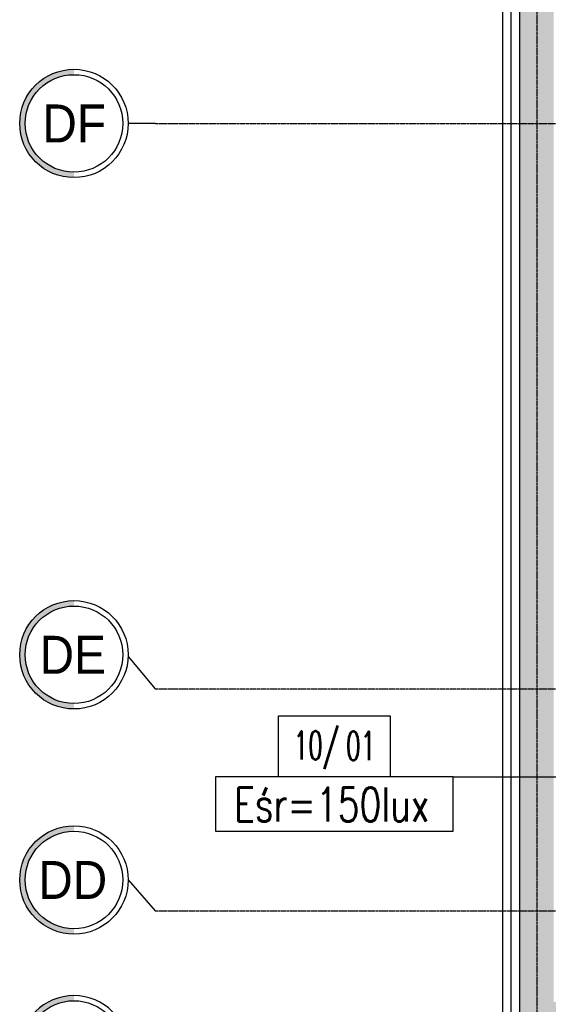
# Model space of a CAD drawing. Header units: inches. Extents: x 788 to 26783, y -4103 to 21.
# Tile 17 of 101: x 788 to 1100, y -1212 to -631. Entities that reach past the tile are written whole.
import ezdxf
from ezdxf.enums import TextEntityAlignment as Align

# ---------------------------------------------------------------- set-up
doc = ezdxf.new("R2010")
doc.units = ezdxf.units.IN
doc.header["$MEASUREMENT"] = 0
doc.linetypes.add('CENTER', pattern=[2, 1.25, -0.25, 0.25, -0.25])
for name, color, linetype in [('E-90', 6, 'Continuous'), ('E35', 6, 'Continuous'), ('Opis-pom', 6, 'Continuous'), ('Opis_pom_ramka', 6, 'Continuous'), ('Os-osie glowne', 1, 'CENTER'), ('Os-osie-opis', 2, 'Continuous'), ('Sc-beton', 7, 'Continuous'), ('Sc-beton-hatch', 86, 'Continuous'), ('Sc-izolacja term-styropian', 151, 'STYROPIAN-KA')]:
    doc.layers.add(name, color=color, linetype=linetype)
doc.styles.add('dwg_opis duży', font='ARIAL.TTF', dxfattribs={"width": 0.9})
doc.styles.add('KA wymiar', font='romans.shx', dxfattribs={"width": 0.6})
doc.styles.add('ROMANS', font='romans', dxfattribs={"width": 0.85})
doc.linetypes.add('STYROPIAN-KA', pattern='A,0.0001,-0.1,[135,ltypeshp.shx,S=0.1,R=0,X=-0.1,Y=0],0,[135,ltypeshp.shx,S=0.1,R=180,X=0.1,Y=0],-0.1', length=0.2001)
doc.linetypes.add('ZIGZAG', pattern='A,0.00254,-5.08,[131,ltypeshp.shx,S=5.08,R=0,X=-5.08,Y=0],-10.16,[131,ltypeshp.shx,S=5.08,R=180,X=5.08,Y=0],-5.08', length=20.32254)

# ---------------------------------------------------------------- blocks, each defined once
blk = doc.blocks.new('_opis_osi')
blk.add_hatch(color=256).paths.add_polyline_path([(32, -32), (28.8, -32, -1), (-28.8, -32), (-32, -32, 1)])
for radius in [32, 28.8]:
    blk.add_circle((0, -32), radius)
at = {"style": 'dwg_opis duży', "width": 0.9}
blk.add_attdef('AXNAMEV', text='', height=22.4, rotation=90, dxfattribs=at).set_placement((0, -32), align=Align.MIDDLE_CENTER)
blk = doc.blocks.new('_opis_pom_metka')
at = {"layer": 'Opis_pom_ramka'}
blk.add_lwpolyline([(-33.13, 0), (32.87, 0), (32.87, -36), (-33.13, -36)], close=True, dxfattribs=at)
at = {"style": 'KA wymiar', "width": 0.6}
blk.add_attdef('KO/', text='', height=16.8, dxfattribs=at).set_placement((3.45, -25.87), align=Align.RIGHT)
blk.add_attdef('NR', (3.8, -26.16), '', height=16.8, dxfattribs=at)

msp = doc.modelspace()

# ---------------------------------------------------------------- hatches: boundary and pattern name
at = {"layer": 'Sc-beton-hatch'}
h = msp.add_hatch(dxfattribs=at)
h.set_pattern_fill('ANSI33', color=256, style=0)
h.set_pattern_definition([(45, (-49840.571, 16237.085), (-4.49012806, 4.49012806), []), (45, (-49836.081, 16237.085), (-4.49012806, 4.49012806), [3.175, -1.5875])])
h.paths.add_polyline_path([(1427.98, -550.83), (1092.98, -550.83), (1092.98, -691.83), (1102.98, -691.83), (1102.98, -560.83), (1417.98, -560.83), (1417.98, -614.33), (1427.98, -617.78)])
h.paths.add_polyline_path([(1696.98, -550.83), (1427.98, -550.83), (1427.98, -617.78), (1437.98, -621.22), (1437.98, -560.83), (1686.98, -560.83), (1686.98, -571.83), (1696.98, -571.83)])
h.paths.add_polyline_path([(1696.98, -540.83), (1427.98, -540.83), (1427.98, -550.83), (1696.98, -550.83)])
h.paths.add_polyline_path([(1427.98, -540.83), (1092.98, -540.83), (1092.98, -550.83), (1427.98, -550.83)])
h.paths.add_polyline_path([(1437.98, -621.22), (1427.98, -617.78), (1427.98, -691.83), (1696.98, -691.83), (1696.98, -671.83), (1686.98, -671.83), (1686.98, -681.83), (1437.98, -681.83)])
h.paths.add_polyline_path([(1427.98, -617.78), (1417.98, -614.33), (1417.98, -691.83), (1427.98, -691.83)])
h.paths.add_polyline_path([(1561.48, -691.83), (1427.98, -691.83), (1427.98, -1025.83), (1509.48, -1025.83), (1509.48, -1015.83), (1437.98, -1015.83), (1437.98, -701.83), (1561.48, -701.83)])
h.paths.add_polyline_path([(1427.98, -691.83), (1417.98, -691.83), (1417.98, -1025.83), (1427.98, -1025.83)])
h.paths.add_polyline_path([(1509.48, -1025.83), (1427.98, -1025.83), (1427.98, -1045.83), (1437.98, -1045.83), (1437.98, -1035.83), (1509.48, -1035.83)])
h.paths.add_polyline_path([(1427.98, -1025.83), (1417.98, -1025.83), (1417.98, -1045.83), (1427.98, -1045.83)])
h.paths.add_polyline_path([(1696.98, -691.83), (1561.48, -691.83), (1561.48, -701.83), (1686.98, -701.83), (1686.98, -1015.83), (1643.48, -1015.83), (1643.48, -1025.83), (1696.98, -1025.83)])
h.paths.add_polyline_path([(1706.98, -671.83), (1696.98, -671.83), (1696.98, -691.83), (1706.98, -691.83)])
h.paths.add_polyline_path([(1706.98, -691.83), (1696.98, -691.83), (1696.98, -1025.83), (1706.98, -1025.83)])
h.paths.add_polyline_path([(1706.98, -1025.83), (1696.98, -1025.83), (1696.98, -1035.83), (1706.98, -1035.83)])
h.paths.add_polyline_path([(1696.98, -1025.83), (1643.48, -1025.83), (1643.48, -1035.83), (1696.98, -1035.83)])
h.paths.add_polyline_path([(1706.98, -1035.83), (1696.98, -1035.83), (1696.98, -1156.83), (1811.98, -1156.83), (1811.98, -1146.83), (1706.98, -1146.83)])
h.paths.add_polyline_path([(1696.98, -1035.83), (1686.98, -1035.83), (1686.98, -1109.83), (1686.98, -1156.83), (1696.98, -1156.83)])
h.paths.add_polyline_path([(1696.98, -1156.83), (1686.98, -1156.83), (1686.98, -1166.83), (1696.98, -1166.83)])
h.paths.add_polyline_path([(1811.98, -1156.83), (1696.98, -1156.83), (1696.98, -1166.83), (1811.98, -1166.83)])
h.paths.add_polyline_path([(1092.98, -540.83), (1082.98, -540.83), (1082.98, -550.83), (1092.98, -550.83)])
h.paths.add_polyline_path([(1092.98, -550.83), (1082.98, -550.83), (1082.98, -691.83), (1092.98, -691.83)])
h.paths.add_polyline_path([(1102.98, -691.83), (1092.98, -691.83), (1092.98, -1025.83), (1102.98, -1025.83)])
h.paths.add_polyline_path([(1092.98, -691.83), (1082.98, -691.83), (1082.98, -1025.83), (1092.98, -1025.83)])
h.paths.add_polyline_path([(1102.98, -1025.83), (1092.98, -1025.83), (1092.98, -1156.83), (1102.98, -1156.83)])
h.paths.add_polyline_path([(1092.98, -1025.83), (1082.98, -1025.83), (1082.98, -1156.83), (1092.98, -1156.83)])
h.paths.add_polyline_path([(1102.98, -1156.83), (1092.98, -1156.83), (1092.98, -1220.83), (1427.98, -1220.83), (1427.98, -1200.83), (1417.98, -1200.83), (1417.98, -1210.83), (1102.98, -1210.83)])
h.paths.add_polyline_path([(1092.98, -1156.83), (1082.98, -1156.83), (1082.98, -1220.83), (1092.98, -1220.83)])
h.paths.add_polyline_path([(1427.98, -1220.83), (1092.98, -1220.83), (1092.98, -1396.83), (1102.98, -1396.83), (1102.98, -1230.83), (1427.98, -1230.83)])
h.paths.add_polyline_path([(1092.98, -1220.83), (1082.98, -1220.83), (1082.98, -1396.83), (1092.98, -1396.83)])
h.paths.add_polyline_path([(1437.98, -1200.83), (1427.98, -1200.83), (1427.98, -1220.83), (1437.98, -1220.83)])
h.paths.add_polyline_path([(1437.98, -1220.83), (1427.98, -1220.83), (1427.98, -1230.83), (1437.98, -1230.83)])
h.paths.add_polyline_path([(1309.5, -1229.29), (1309.5, -1212.37), (1326.75, -1212.37), (1326.75, -1229.29)], flags=9)

# ---------------------------------------------------------------- linework, layer by layer
at = {"layer": 'E35', "linetype": 'Continuous', "ltscale": 0.3}
msp.add_line((1043.74, -1077.67), (1122.24, -1077.67), dxfattribs=at)
msp.add_lwpolyline([(903.41, -1109.95), (1043.74, -1109.95), (1043.74, -1077.67), (903.41, -1077.67)], close=True, dxfattribs=at)
at = {"layer": 'Os-osie glowne'}
for points in [[(1092.98, -325.83), (1092.98, -1888.72)], [(867.98, -691.83), (3562.53, -691.83)], [(867.98, -1025.83), (3562.53, -1025.83)], [(867.98, -1156.83), (3562.53, -1156.83)]]:
    msp.add_lwpolyline(points, dxfattribs=at)
at = {"layer": 'Os-osie-opis'}
for points in [[(867.98, -691.83), (851.98, -691.83)], [(851.98, -1006.67), (867.98, -1025.83)], [(851.98, -1138.67), (867.98, -1156.83)]]:
    msp.add_lwpolyline(points, dxfattribs=at)
at = {"layer": 'Sc-beton'}
msp.add_line((1082.98, -1710.83), (1082.98, -540.83), dxfattribs=at)
at = {"layer": 'Sc-izolacja term-styropian', "linetype": 'ByBlock'}
msp.add_line((1072.98, -1720.83), (1072.98, -530.83), dxfattribs=at)
at = {"layer": 'Sc-izolacja term-styropian', "linetype": 'ZIGZAG', "ltscale": 0.018}
msp.add_line((1077.98, -1715.83), (1077.98, -535.83), dxfattribs=at)

# ---------------------------------------------------------------- block references
at = {"layer": 'Opis-pom'}
ref = msp.add_blockref('_opis_pom_metka', (973.71, -1041.67), dxfattribs=at)
ref.add_attrib('KO/', '10/', dxfattribs={"layer": '0', "height": 16.8, "style": 'KA wymiar', "width": 0.6}).set_placement((976.32, -1067.54), align=Align.RIGHT)
ref.add_attrib('NR', '01', (980.46, -1067.84), dxfattribs={"layer": '0', "height": 16.8, "style": 'KA wymiar', "width": 0.6})
at = {"layer": 'Os-osie-opis'}
ref = msp.add_blockref('_opis_osi', (851.98, -691.83), dxfattribs=dict(at, rotation=270))
ref.add_attrib('AXNAMEV', 'DF', dxfattribs={"layer": '0', "height": 22.4, "style": 'dwg_opis duży', "width": 0.9}).set_placement((820.14, -691.83), align=Align.MIDDLE_CENTER)
ref = msp.add_blockref('_opis_osi', (851.98, -1005.67), dxfattribs=dict(at, rotation=270))
ref.add_attrib('AXNAMEV', 'DE', dxfattribs={"layer": '0', "height": 22.4, "style": 'dwg_opis duży', "width": 0.9}).set_placement((819.26, -1005.67), align=Align.MIDDLE_CENTER)
ref = msp.add_blockref('_opis_osi', (851.98, -1138.67), dxfattribs=dict(at, rotation=270))
ref.add_attrib('AXNAMEV', 'DD', dxfattribs={"layer": '0', "height": 22.4, "style": 'dwg_opis duży', "width": 0.9}).set_placement((819.26, -1138.67), align=Align.MIDDLE_CENTER)
ref = msp.add_blockref('_opis_osi', (851.98, -1238.99), dxfattribs=dict(at, xscale=-1, rotation=270))
ref.add_attrib('AXNAMEV', 'DC', dxfattribs={"layer": '0', "height": 22.4, "style": 'dwg_opis duży', "width": 0.9}).set_placement((819.26, -1238.99), align=Align.MIDDLE_CENTER)

# ---------------------------------------------------------------- texts
at = {"layer": 'E-90', "style": 'ROMANS', "width": 0.75}
msp.add_text('Eśr=150lux', height=20, rotation=360, dxfattribs=at).set_placement((972.07, -1094.11), align=Align.MIDDLE)

doc.saveas('drawing.dxf')
